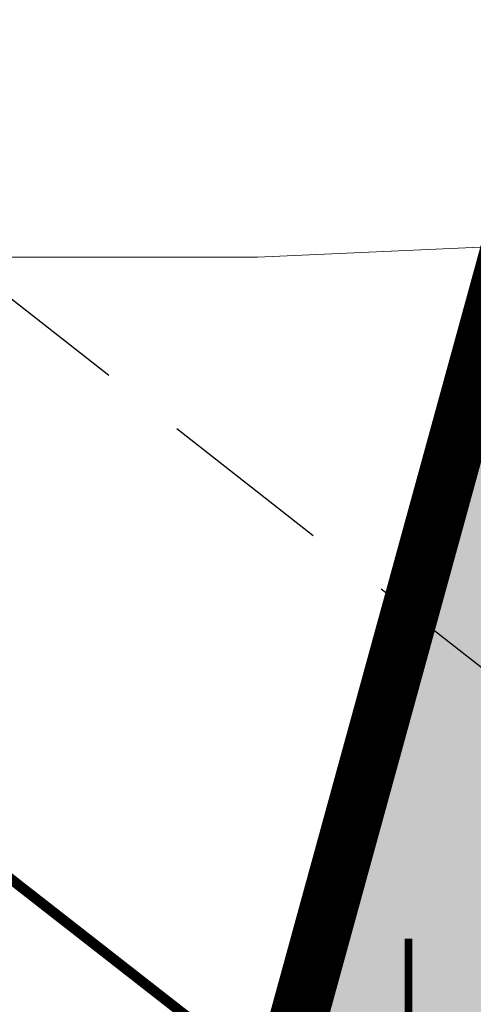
# Model space of a CAD drawing. Header units: metres. Extents: x 964 to 7125, y -212 to 9570.
# Tile 7 of 185: x 1641.47 to 1645.4, y 235.67 to 244.2. Entities that reach past the tile are written whole.
import ezdxf
from ezdxf import colors
from ezdxf.entities.mleader import LeaderData, LeaderLine
from ezdxf.enums import TextEntityAlignment as Align
from ezdxf.math import Vec2, Vec3

# ---------------------------------------------------------------- set-up
doc = ezdxf.new("R2010")
doc.units = ezdxf.units.M
for name, pattern in [('2217', [2, 1.5, -0.5]), ('2218', [1, 0.5, -0.5]), ('CENTER2', [1.125, 0.75, -0.125, 0.125, -0.125]), ('CIĄGłA', [0]), ('DASH', [0.75, 0.5, -0.25])]:
    doc.linetypes.add(name, pattern=pattern)
for name, color, linetype, lineweight in [('- AGP-1_OPISY', 7, 'Continuous', 13), ('AGP1_granica_opracow', 7, 'Continuous', 15), ('AGP1_HATCH', 7, 'Continuous', 5), ('IS-KD-opis-rzedne', 96, 'Continuous', 30), ('STREFY GAZOCIĄG', 7, 'Continuous', 9)]:
    doc.layers.add(name, color=color, linetype=linetype, lineweight=lineweight)
for name, color, linetype in [('Dzialki', 7, 'Continuous'), ('Kontury', 7, 'Continuous'), ('siatka_kwadratow', 7, 'Continuous'), ('SUGP_L_0', 7, 'Continuous'), ('Uzytki', 7, 'Continuous')]:
    doc.layers.add(name, color=color, linetype=linetype)
doc.styles.add('IS-0.6', font='simplex.shx', dxfattribs={"width": 0.6})
doc.styles.get("Standard").update_dxf_attribs({"font": 'arial.ttf'})

# ---------------------------------------------------------------- blocks, each defined once
blk = doc.blocks.new('IS-opis-studni-L-0.6')
at = {"color": 0, "linetype": 'Continuous', "lineweight": 15, "transparency": 16777216}
blk.add_line((-3.5, 0), (0, 0), dxfattribs=at)
at = {"color": 0, "linetype": 'Continuous', "lineweight": -2, "transparency": 16777216, "style": 'IS-0.6', "width": 0.6}
for p in [(-1.75, 0.25), (-1.75, -1.25), (-1.75, -2.5)]:
    blk.add_attdef('000,00', text='', height=1, dxfattribs=at).set_placement(p, align=Align.CENTER)
blk.add_attdef('S0', text='', height=1.25, dxfattribs=at).set_placement((-3.75, 0), align=Align.MIDDLE_RIGHT)
blk = doc.blocks.new('_None', base_point=(2.5, 0))

msp = doc.modelspace()

# ---------------------------------------------------------------- hatches: boundary and pattern name
at = {"layer": 'AGP1_HATCH', "transparency": 33554625}
h = msp.add_hatch(dxfattribs=at)
h.set_pattern_fill('GRASS', color=8, scale=0.02)
h.set_pattern_definition([(90, (-261.6057629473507, 0), (-0.3592102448, 0.3592102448), [0.09525, -0.6231704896]), (45, (-261.6057629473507, 0), (-0.3592102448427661, 0.3592102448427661), [0.09525, -0.41275]), (135, (-261.6057629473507, 0), (-0.3592102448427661, -0.3592102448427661), [0.09525, -0.41275])])
edge = h.paths.add_edge_path()
edge.add_line((1656.421609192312, 281.1750997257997), (1656.12732490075, 280.1037389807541))
edge.add_arc((1693.613011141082, 442.3996465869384), 166.5687194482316, 256.9943948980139, 258.1500133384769)
edge.add_line((1659.408129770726, 279.380738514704), (1659.687923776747, 279.3204852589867))
edge.add_line((1659.687923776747, 279.3204852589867), (1659.805812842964, 279.8679188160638))
edge.add_line((1659.805812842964, 279.8679188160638), (1661.428610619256, 279.5184515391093))
edge.add_line((1661.428610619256, 279.5184515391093), (1661.310721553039, 278.9710179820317))
edge.add_line((1661.310721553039, 278.9710179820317), (1671.858992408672, 276.6994623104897))
edge.add_line((1671.858992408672, 276.6994623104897), (1672.890124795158, 277.4314030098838))
edge.add_line((1672.890124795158, 277.4314030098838), (1656.421609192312, 281.1750997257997))
edge = h.paths.add_edge_path()
edge.add_line((1672.890124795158, 277.4314030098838), (1671.858992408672, 276.6994623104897))
edge.add_line((1671.858992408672, 276.6994623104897), (1700.067020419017, 270.6249021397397))
edge.add_arc((1697.571881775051, 261.9819229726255), 8.995932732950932, -9.899978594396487, 73.89711847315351, ccw=False)
edge.add_line((1706.433859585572, 260.4352636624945), (1699.674548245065, 230.8202579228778))
edge.add_line((1699.674548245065, 230.8202579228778), (1699.038714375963, 230.9653696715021))
edge.add_line((1699.038714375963, 230.9653696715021), (1697.659528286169, 224.9226379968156))
edge.add_line((1697.659528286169, 224.9226379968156), (1693.427565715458, 225.8885363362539))
edge.add_line((1693.427565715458, 225.8885363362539), (1694.802276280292, 231.9116583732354))
edge.add_line((1694.802276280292, 231.9116583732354), (1691.417076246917, 230.9890328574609))
edge.add_line((1691.417076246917, 230.9890328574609), (1687.619809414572, 231.8557167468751))
edge.add_line((1687.619809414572, 231.8557167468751), (1687.208875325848, 230.0552605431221))
edge.add_line((1687.208875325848, 230.0552605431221), (1682.488514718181, 231.1293036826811))
edge.add_line((1682.488514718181, 231.1293036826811), (1682.900170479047, 232.9329218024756))
edge.add_line((1682.900170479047, 232.9329218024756), (1676.827230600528, 234.319002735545))
edge.add_line((1676.827230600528, 234.319002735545), (1675.092447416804, 235.4907377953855))
edge.add_arc((1674.59275734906, 234.8031445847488), 0.8499850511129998, 53.99321822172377, 167.1431079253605)
edge.add_line((1673.764082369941, 234.992280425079), (1672.473484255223, 229.3376865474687))
edge.add_line((1672.473484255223, 229.3376865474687), (1668.330036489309, 230.2833823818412))
edge.add_line((1668.330036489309, 230.2833823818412), (1668.697188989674, 231.8920150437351))
edge.add_line((1668.697188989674, 231.8920150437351), (1649.540477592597, 236.2643211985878))
edge.add_line((1649.540477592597, 236.2643211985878), (1649.540154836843, 236.2643948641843))
edge.add_line((1649.540154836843, 236.2643948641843), (1649.974062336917, 238.1655061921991))
edge.add_line((1649.974062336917, 238.1655061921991), (1646.074028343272, 239.0556455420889))
edge.add_line((1646.074028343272, 239.0556455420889), (1646.786081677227, 242.1754179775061))
edge.add_line((1646.786081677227, 242.1754179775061), (1651.996839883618, 262.8037986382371))
edge.add_arc((1649.233634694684, 263.5017936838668), 2.849999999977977, 345.8234528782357, 357.692915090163)
edge.add_line((1652.081324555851, 263.3870659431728), (1652.175551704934, 265.7259047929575))
edge.add_line((1652.175551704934, 265.7259047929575), (1643.651609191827, 234.6850997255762))
edge.add_line((1643.651609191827, 234.6850997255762), (1698.061609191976, 222.3150997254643))
edge.add_line((1698.061609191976, 222.3150997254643), (1709.121609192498, 269.1950997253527))
edge.add_line((1709.121609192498, 269.1950997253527), (1672.890124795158, 277.4314030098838))

# ---------------------------------------------------------------- linework, layer by layer
at = {"layer": '- AGP-1_OPISY', "color": 8, "linetype": 'CIĄGłA', "lineweight": 0}
msp.add_lwpolyline([(1656.421607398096, 281.1751001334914), (1649.881609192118, 257.3950997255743), (1643.651606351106, 234.6851003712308)], dxfattribs=at)
at = {"layer": 'AGP1_granica_opracow', "color": 8, "linetype": 'CENTER2', "lineweight": 9, "ltscale": 5, "const_width": 0.5}
msp.add_lwpolyline([(1709.121609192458, 269.1950997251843), (1656.421609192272, 281.1750997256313), (1643.651609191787, 234.6850997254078), (1698.061609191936, 222.3150997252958), (1709.121609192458, 269.1950997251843)], dxfattribs=at)
at = {"layer": 'Dzialki', "color": 8, "const_width": 0.09}
msp.add_lwpolyline([(1649.881609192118, 257.3950997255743), (1643.651609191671, 234.6850997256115)], dxfattribs=at)
at = {"layer": 'Kontury', "color": 251, "linetype": '2217', "true_color": 0x636466, "const_width": 0.09}
msp.add_lwpolyline([(1649.881609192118, 257.3950997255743), (1643.651609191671, 234.6850997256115)], dxfattribs=at)
at = {"layer": 'siatka_kwadratow', "color": 251, "true_color": 0x636466, "const_width": 0.065}
msp.add_lwpolyline([(1644.841609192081, 231.2350997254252), (1644.841609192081, 236.2350997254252)], dxfattribs=at)
at = {"layer": 'STREFY GAZOCIĄG', "color": 8, "linetype": 'DASH', "lineweight": 30, "ltscale": 3}
msp.add_lwpolyline([(1634.783081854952, 246.9709654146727), (1635.74911584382, 246.2035050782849), (1649.015165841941, 235.8107331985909), (1653.523667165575, 232.2659655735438), (1658.398110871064, 228.2871366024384), (1665.981287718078, 221.989576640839), (1667.609202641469, 220.8967860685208), (1677.612429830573, 212.9200915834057), (1678.416542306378, 212.6004779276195), (1688.355148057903, 209.5312604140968), (1689.813449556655, 209.1031624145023), (1693.698616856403, 207.9402858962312)], dxfattribs=at)
msp.add_lwpolyline([(1634.783081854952, 246.9709654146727), (1635.74911584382, 246.2035050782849), (1649.015165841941, 235.8107331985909), (1653.523667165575, 232.2659655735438), (1658.398110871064, 228.2871366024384), (1665.981287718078, 221.989576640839), (1667.609202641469, 220.8967860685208), (1677.612429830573, 212.9200915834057), (1678.416542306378, 212.6004779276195), (1688.355148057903, 209.5312604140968), (1689.813449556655, 209.1031624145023), (1693.698616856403, 207.9402858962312)], dxfattribs=at)
at = {"layer": 'SUGP_L_0', "color": 8, "const_width": 0.09}
msp.add_lwpolyline([(1644.763609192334, 234.1230997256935), (1633.735609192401, 242.7320997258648)], dxfattribs=at)
at = {"layer": 'Uzytki', "color": 251, "linetype": '2218', "true_color": 0x636466, "const_width": 0.09}
msp.add_lwpolyline([(1643.651609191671, 234.6850997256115), (1649.881609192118, 257.3950997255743)], dxfattribs=at)

# ---------------------------------------------------------------- leaders
at = {"layer": 'IS-KD-opis-rzedne', "color": 8}
ml = msp.add_multileader_block('Standard', dxfattribs=at)
ml.set_content('IS-opis-studni-L-0.6', color=8)
ml.set_attribute('S0', 'D7', width=0)
ml.set_attribute('000,00', '177,61', width=0)
ml.set_attribute('000,00', '175,90', width=0)
ml.set_attribute('000,00', '', width=0)
ml.set_leader_properties(linetype='Continuous', lineweight=9)
ml.set_arrow_properties(name='NONE')
ml.build(insert=Vec2(0, 0))
ml.multileader.update_dxf_attribs({"has_dogleg": 0, "text_left_attachment_type": 6, "text_right_attachment_type": 6, "dogleg_length": 0, "arrow_head_size": 5, "block_connection_type": 1})
ctx = ml.context
ctx.base_point, ctx.char_height, ctx.arrow_head_size, ctx.landing_gap_size, ctx.plane_origin = Vec3(1646.787671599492, 249.5375644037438), 20, 5, 5, Vec3(1663.744708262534, 240.3661638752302)
ctx.left_attachment, ctx.right_attachment, ctx.text_align_type, ctx.attachment_type = 6, 6, 2, 1
notes = []
notes.append((ctx, [(0, (1, 1, 0), (1646.787671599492, 249.5375644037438), (-1, 0), 0, [(0, [(1658.945659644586, 243.0927042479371)], 0, [])])]))
ctx.block.insert = Vec3(1646.787671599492, 249.5375644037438)
ml = msp.add_multileader_block('Standard', dxfattribs=at)
ml.set_content('IS-opis-studni-L-0.6', color=8)
ml.set_attribute('S0', 'D3', width=0)
ml.set_attribute('000,00', '177,56', width=0)
ml.set_attribute('000,00', '175,91', width=0)
ml.set_attribute('000,00', '', width=0)
ml.set_leader_properties(linetype='Continuous', lineweight=9)
ml.set_arrow_properties(name='NONE')
ml.build(insert=Vec2(0, 0))
ml.multileader.update_dxf_attribs({"has_dogleg": 0, "text_left_attachment_type": 6, "text_right_attachment_type": 6, "dogleg_length": 0, "arrow_head_size": 5, "block_connection_type": 1})
ctx = ml.context
ctx.base_point, ctx.char_height, ctx.arrow_head_size, ctx.landing_gap_size, ctx.plane_origin = Vec3(1643.531639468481, 242.1378261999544), 20, 5, 5, Vec3(1656.430669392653, 239.7789369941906)
ctx.left_attachment, ctx.right_attachment, ctx.text_align_type, ctx.attachment_type = 6, 6, 2, 1
notes.append((ctx, [(0, (1, 1, 0), (1643.531639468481, 242.1378261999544), (-1, 0), 0, [(0, [(1651.631620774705, 242.5054773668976)], 0, [])])]))
ctx.block.insert = Vec3(1643.531639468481, 242.1378261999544)
ml = msp.add_multileader_block('Standard', dxfattribs=at)
ml.set_content('IS-opis-studni-L-0.6', color=8)
ml.set_attribute('S0', 'D2', width=0)
ml.set_attribute('000,00', '177,59', width=0)
ml.set_attribute('000,00', '175,88', width=0)
ml.set_attribute('000,00', '', width=0)
ml.set_leader_properties(linetype='Continuous', lineweight=9)
ml.set_arrow_properties(name='NONE')
ml.build(insert=Vec2(0, 0))
ml.multileader.update_dxf_attribs({"has_dogleg": 0, "text_left_attachment_type": 6, "text_right_attachment_type": 6, "dogleg_length": 0, "arrow_head_size": 5, "block_connection_type": 1})
ctx = ml.context
ctx.base_point, ctx.char_height, ctx.arrow_head_size, ctx.landing_gap_size, ctx.plane_origin = Vec3(1649.482650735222, 228.5261933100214), 20, 5, 5, Vec3(1663.25517159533, 238.221320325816)
ctx.left_attachment, ctx.right_attachment, ctx.text_align_type, ctx.attachment_type = 6, 6, 2, 1
notes.append((ctx, [(0, (1, 1, 0), (1649.482650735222, 228.5261933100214), (-1, 0), 0, [(0, [(1658.456122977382, 240.947860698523)], 0, [])])]))
ctx.block.insert = Vec3(1649.482650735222, 228.5261933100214)
for ctx, leaders in notes:
    for number, flags, end, landing, length, lines in leaders:
        leader = LeaderData()
        leader.index, (leader.has_last_leader_line, leader.has_dogleg_vector, leader.attachment_direction) = number, flags
        leader.last_leader_point, leader.dogleg_vector, leader.dogleg_length = Vec3(end), Vec3(landing), length
        for number, points, colour, breaks in lines:
            line = LeaderLine()
            line.index, line.vertices, line.color, line.breaks = number, Vec3.list(points), colors.encode_raw_color(colour), breaks
            leader.lines.append(line)
        ctx.leaders.append(leader)

doc.saveas('drawing.dxf')
